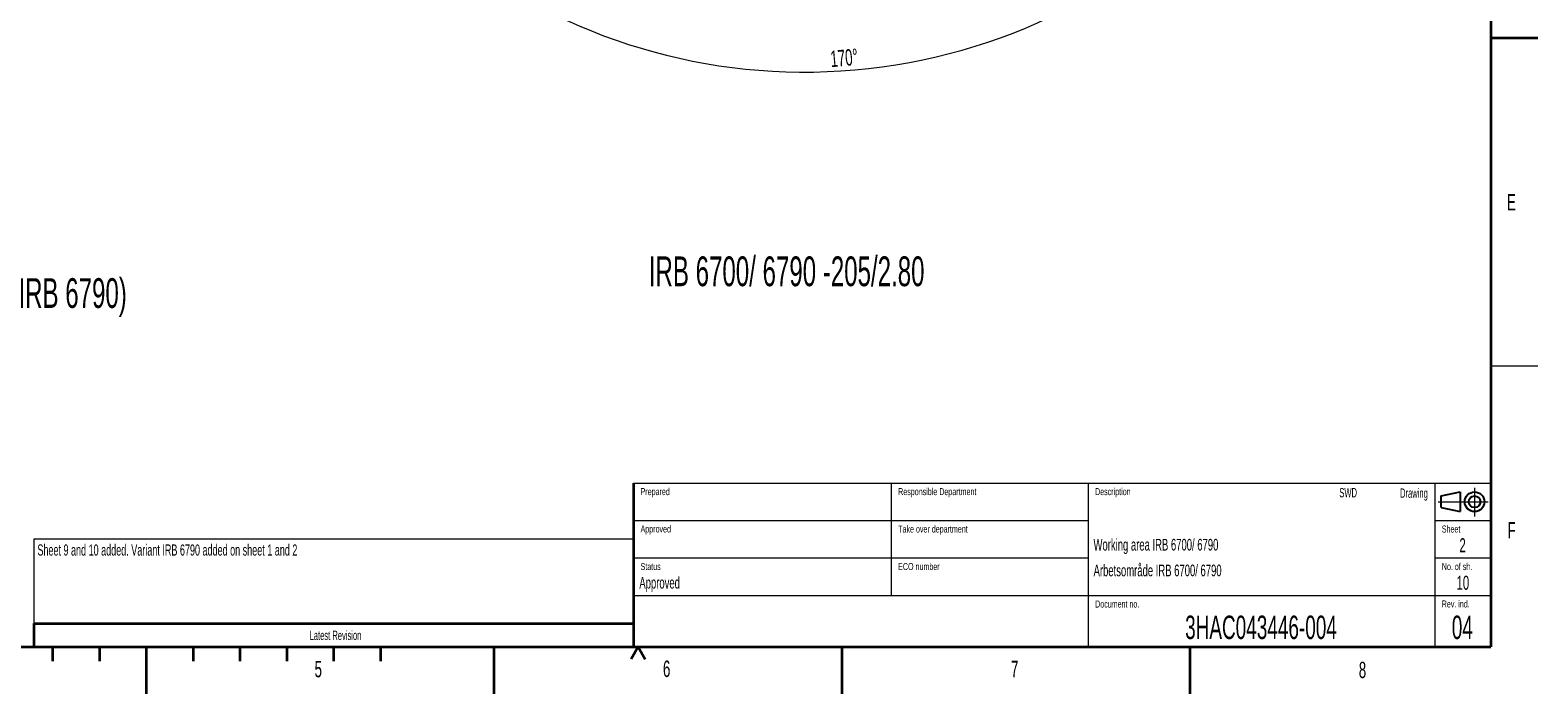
# Model space of a CAD drawing. Header units: millimetres. Extents: x 0 to 14900, y 0 to 10500.
# Tile 29 of 56: x 6856 to 14900, y 0 to 3541. Entities that reach past the tile are written whole.
import ezdxf

# ---------------------------------------------------------------- set-up
doc = ezdxf.new("R2010")
doc.units = ezdxf.units.MM
doc.header["$LTSCALE"] = 25
doc.linetypes.add('CENTERX2', pattern=[20.32, 12.7, -2.54, 2.54, -2.54])
doc.styles.add('SLDTEXTSTYLE0', font='TXT', dxfattribs={"width": 0.605})
doc.dimstyles.new('SLDDIMSTYLE3', dxfattribs={"dimtxt": 87.5, "dimasz": 87.5, "dimexe": 0, "dimexo": 0.0625, "dimgap": 21.875, "dimtad": 1, "dimdec": 4, "dimlfac": 25, "dimzin": 12, "dimdsep": 46, "dimtxsty": 'SLDTEXTSTYLE0', "dimsah": 1, "dimcen": 0.09, "dimadec": 1, "dimazin": 3, "dimtfac": 1, "dimtofl": 0, "dimtmove": 0, "dimatfit": 3, "dimfxl": 1, "dimfrac": 2, "dimtolj": 1, "dimtzin": 12, "dimarcsym": 0})

# ---------------------------------------------------------------- blocks, each defined once
blk = doc.blocks.new('_D_9')
at = {"color": 7, "linetype": 'Continuous', "lineweight": 0}
for p, q in [((12320.1, 6376.6), (14085.3, 6376.6)), ((8188.1, 5882.7), (7939.5, 5838.9))]:
    blk.add_line(p, q, dxfattribs=at)
at = {"color": 7, "linetype": 'Continuous', "lineweight": 18}
blk.add_arc((10988.9, 6376.6), 3058.9, 190, 0, dxfattribs=at)
for points in [[(14047.8, 6376.6), (14034.1, 6289.3), (14059.1, 6288.9)], [(7976.5, 5845.4), (7980.6, 5757.1), (8005.2, 5761.8)]]:
    blk.add_solid(points, dxfattribs=at)
at = {"color": 7, "linetype": 'Continuous', "lineweight": 18, "insert": (11121.8, 3430.8), "char_height": 87.5, "attachment_point": 1, "rotation": 5, "style": 'SLDTEXTSTYLE0'}
blk.add_mtext('170°', dxfattribs=at)

msp = doc.modelspace()

# ---------------------------------------------------------------- linework, layer by layer
at = {"color": 7, "linetype": 'Continuous', "lineweight": 35}
for p, q in [((14650, 10250), (14650, 250)), ((14650, 3500), (14900, 3500)), ((10075, 1125), (10075, 250)), ((6875, 375), (10075, 375)), ((6875, 375), (6875, 250)), ((500, 250), (14650, 250)), ((6975, 250), (6975, 175)), ((7225, 250), (7225, 175)), ((7475, 250), (7475, 0)), ((7725, 250), (7725, 175)), ((7975, 250), (7975, 175)), ((8225, 250), (8225, 175)), ((8475, 250), (8475, 175)), ((8725, 250), (8725, 175)), ((9331.25, 0), (9331.25, 250)), ((10100, 250), (10062.5, 185.0480947)), ((10100, 250), (10137.5, 185.0480947)), ((11187.5, 0), (11187.5, 250)), ((13043.75, 250), (13043.75, 0))]:
    msp.add_line(p, q, dxfattribs=at)
at = {"color": 7, "linetype": 'Continuous', "lineweight": 18}
for p, q in [((14650, 1750), (14900, 1750)), ((10075, 1125), (14650, 1125)), ((11450, 1125), (11450, 525)), ((12500, 1125), (12500, 250)), ((14350, 1125), (14350, 250)), ((10075, 925), (12500, 925)), ((14350, 925), (14650, 925)), ((10075, 825), (6875, 825)), ((6875, 825), (6875, 375)), ((10075, 725), (12500, 725)), ((14350, 725), (14650, 725)), ((10075, 525), (14650, 525))]:
    msp.add_line(p, q, dxfattribs=at)
at = {"color": 7, "linetype": 'Continuous', "lineweight": 25}
for p, q in [((14385, 1056.25), (14485, 1077.5)), ((14385, 993.75), (14385, 1056.25)), ((14485, 1077.5), (14485, 972.5)), ((14385, 993.75), (14485, 972.5))]:
    msp.add_line(p, q, dxfattribs=at)
at = {"color": 7, "linetype": 'CENTERX2', "lineweight": 18}
for p, q in [((14562.5, 1100.0420311), (14562.5, 946.0957976)), ((14368.2386278, 1025), (14634.9048152, 1025))]:
    msp.add_line(p, q, dxfattribs=at)
at = {"color": 7, "linetype": 'CENTERX2', "lineweight": 35}
msp.add_line((7475, 250), (7475, 0), dxfattribs=at)
at = {"color": 7, "linetype": 'Continuous', "lineweight": 25}
for radius in [52.5, 31.25]:
    msp.add_circle((14562.5, 1025), radius, dxfattribs=at)

# ---------------------------------------------------------------- texts
at = {"color": 7, "linetype": 'Continuous', "lineweight": 0, "style": 'SLDTEXTSTYLE0'}
for s, insert, char_height, attachment_point in [('E', (14735.098557, 2666.6623945), 87.5, 1), ('IRB 6700/ 6790 -205/2.80', (10156.6472074, 2334.0136302), 158.75, 1), ('With Lean ID option (not for IRB 6790)', (5187.132574, 2217.9469085), 158.75, 1), ('Prepared', (10112.6128981, 1097.8265037), 37.5, 1), ('Responsible Department', (11487.0319117, 1097.8107858), 37.5, 1), ('Description', (12537.5074939, 1097.778464), 37.5, 1), ('SWD', (13935.1045305, 1098.5371019), 50, 3), ('Drawing', (14313.1249746, 1096.0307174), 50, 3), ('Approved', (10112.6092646, 898.5565524), 37.5, 1), ('Take over department', (11487.0053853, 898.2013759), 37.5, 1), ('Sheet', (14387.4734609, 898.2622582), 37.5, 1), ('F', (14738.281505, 916.7843183), 87.5, 1), ('Working area IRB 6700/ 6790', (12529.320087, 827.0466098), 62.5, 1), ('2', (14498.5229397, 830.4702173), 75, 2), ('Sheet 9 and 10 added. Variant IRB 6790 added on sheet 1 and 2', (6894.4533674, 797.2679471), 59.53125, 1), ('Status', (10112.6288127, 698.1223747), 37.5, 1), ('ECO number', (11487.0053853, 698.1223747), 37.5, 1), ('Arbetsområde IRB 6700/ 6790', (12529.6529557, 689.7418638), 62.5, 1), ('No. of sh.', (14387.7098732, 697.8831552), 37.5, 1), ('Approved', (10106.1712859, 624.2075651), 62.5, 1), ('10', (14499.9662987, 630.4443838), 75, 2), ('Document no.', (12537.8293958, 497.937675), 37.5, 1), ('Rev. ind.', (14387.3102031, 498.2538323), 37.5, 1), ('3HAC043446-004', (13422.8893562, 417.3945712), 125, 2), ('04', (14497.0134491, 417.5114578), 125, 2), ('Latest Revision', (8484.9851556, 337.0862365), 50, 2), ('5', (8373.3622173, 175.8013414), 87.5, 1), ('6', (10232.1533582, 177.4046527), 87.5, 1), ('7', (12088.797302, 176.372222), 87.5, 1), ('8', (13944.7357967, 171.2401408), 87.5, 1)]:
    msp.add_mtext(s, dxfattribs=dict(at, insert=insert, char_height=char_height, attachment_point=attachment_point))

# ---------------------------------------------------------------- dimensions: what is measured, and where the dimension line sits
at = {"color": 7, "linetype": 'Continuous', "lineweight": 18}
dim = msp.add_angular_dim_2l(base=(11255.512342, 3329.3171484), line1=((10045.4637448, 6210.2457976), (8237.3567102, 5891.4277434)), line2=((9707.6845568, 6376.6007518), (12270.1345875, 6376.6007518)), dimstyle='SLDDIMSTYLE3', dxfattribs=at)
dim.commit()
dim.dimension.update_dxf_attribs({"geometry": '_D_9', "text_midpoint": (11255.512342, 3329.3171484), "dimtype": 162})

doc.saveas('drawing.dxf')
